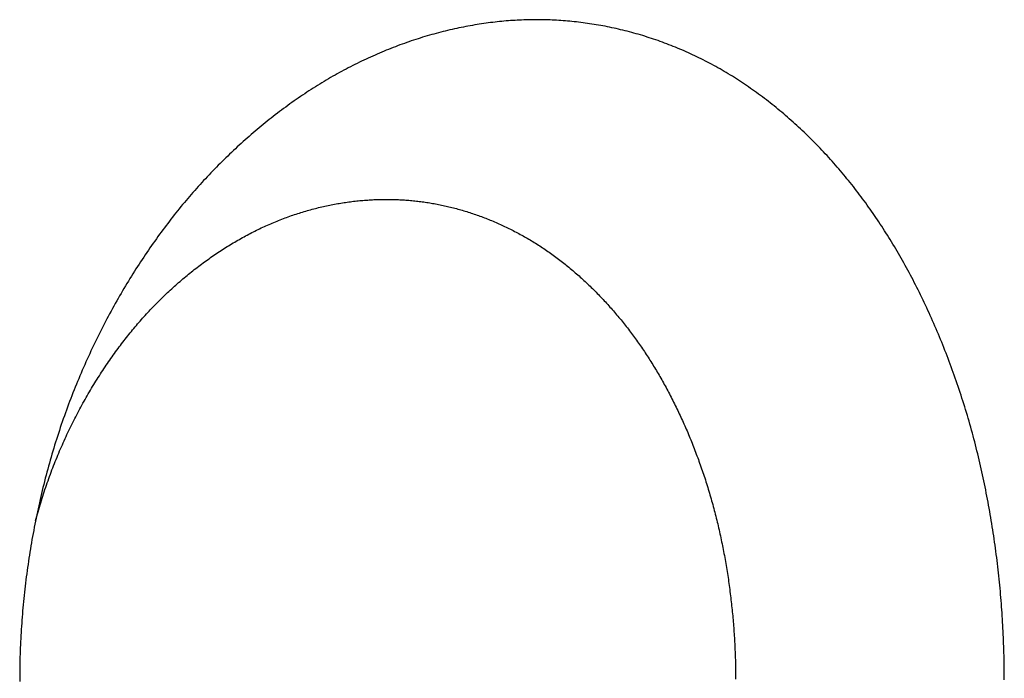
# Model space of a CAD drawing. Extents: x 987 to 2641, y 1244 to 2490.
# Tile 20 of 138: x 1140.51 to 1148.73, y 2069.46 to 2074.96. Entities that reach past the tile are written whole.
import ezdxf

# ---------------------------------------------------------------- set-up
doc = ezdxf.new("R2010")
doc.units = 0
doc.layers.add('KF_GRAVIS_8_RIGHT', color=7, linetype='CONTINUOUS')

# ---------------------------------------------------------------- blocks, each defined once
blk = doc.blocks.new('KF_GRAVIS_8_RIGHT')
at = {"layer": 'KF_GRAVIS_8_RIGHT'}
for points in [[(37.9064, -76.4544, 0), (37.9065, -76.4797, 0)], [(46.1258, -76.4669, 0), (46.1258, -76.4418, 0), (46.1257, -76.4167, 0), (46.1255, -76.3916, 0), (46.1253, -76.3664, 0), (46.125, -76.3412, 0), (46.1246, -76.316, 0), (46.1241, -76.2907, 0), (46.1235, -76.2654, 0), (46.1229, -76.2401, 0), (46.1221, -76.2147, 0), (46.1213, -76.1893, 0), (46.1204, -76.1639, 0), (46.1194, -76.1384, 0), (46.1184, -76.113, 0), (46.1172, -76.0875, 0), (46.116, -76.0619, 0), (46.1147, -76.0364, 0), (46.1133, -76.0108, 0), (46.1119, -75.9852, 0), (46.1103, -75.9596, 0), (46.1087, -75.934, 0), (46.107, -75.9084, 0), (46.1052, -75.8827, 0), (46.1033, -75.857, 0), (46.1013, -75.8314, 0), (46.0993, -75.8057, 0), (46.0972, -75.78, 0), (46.095, -75.7542, 0), (46.0927, -75.7285, 0), (46.0903, -75.7028, 0), (46.0879, -75.677, 0), (46.0853, -75.6513, 0), (46.0827, -75.6255, 0), (46.08, -75.5998, 0), (46.0772, -75.574, 0), (46.0743, -75.5483, 0), (46.0714, -75.5225, 0), (46.0684, -75.4967, 0), (46.0652, -75.471, 0), (46.062, -75.4452, 0), (46.0588, -75.4195, 0), (46.0554, -75.3937, 0), (46.052, -75.368, 0), (46.0484, -75.3423, 0), (46.0448, -75.3166, 0), (46.0411, -75.2908, 0), (46.0373, -75.2651, 0), (46.0335, -75.2395, 0), (46.0295, -75.2138, 0), (46.0255, -75.1881, 0), (46.0214, -75.1625, 0), (46.0172, -75.1369, 0), (46.0129, -75.1112, 0), (46.0085, -75.0857, 0), (46.0041, -75.0601, 0), (45.9995, -75.0345, 0), (45.9949, -75.009, 0), (45.9902, -74.9835, 0), (45.9854, -74.958, 0), (45.9806, -74.9326, 0), (45.9756, -74.9071, 0), (45.9706, -74.8817, 0), (45.9655, -74.8564, 0), (45.9603, -74.831, 0), (45.955, -74.8057, 0), (45.9496, -74.7804, 0), (45.9441, -74.7552, 0), (45.9386, -74.73, 0), (45.933, -74.7048, 0), (45.9273, -74.6797, 0), (45.9215, -74.6546, 0), (45.9156, -74.6295, 0), (45.9096, -74.6045, 0), (45.9036, -74.5795, 0), (45.8974, -74.5546, 0), (45.8912, -74.5297, 0), (45.8849, -74.5048, 0), (45.8785, -74.48, 0), (45.8721, -74.4553, 0), (45.8655, -74.4306, 0), (45.8589, -74.4059, 0), (45.8521, -74.3813, 0), (45.8453, -74.3567, 0), (45.8384, -74.3322, 0), (45.8314, -74.3078, 0), (45.8244, -74.2834, 0), (45.8172, -74.259, 0), (45.81, -74.2347, 0), (45.8027, -74.2105, 0), (45.7953, -74.1863, 0), (45.7878, -74.1622, 0), (45.7802, -74.1381, 0), (45.7726, -74.1141, 0), (45.7648, -74.0902, 0), (45.757, -74.0663, 0), (45.7491, -74.0425, 0), (45.7412, -74.0187, 0), (45.7331, -73.995, 0), (45.725, -73.9714, 0), (45.7168, -73.9478, 0), (45.7085, -73.9243, 0), (45.7002, -73.9009, 0), (45.6917, -73.8775, 0), (45.6832, -73.8542, 0), (45.6746, -73.831, 0), (45.666, -73.8078, 0), (45.6573, -73.7847, 0), (45.6485, -73.7617, 0), (45.6396, -73.7388, 0), (45.6306, -73.7159, 0), (45.6216, -73.6931, 0), (45.6125, -73.6703, 0), (45.6034, -73.6477, 0), (45.5941, -73.6251, 0), (45.5848, -73.6026, 0), (45.5754, -73.5801, 0), (45.566, -73.5578, 0), (45.5565, -73.5355, 0), (45.5469, -73.5133, 0), (45.5373, -73.4912, 0), (45.5276, -73.4691, 0), (45.5178, -73.4472, 0), (45.508, -73.4253, 0), (45.498, -73.4035, 0), (45.4881, -73.3818, 0), (45.478, -73.3602, 0), (45.4679, -73.3386, 0), (45.4578, -73.3171, 0), (45.4476, -73.2958, 0), (45.4373, -73.2745, 0), (45.4269, -73.2533, 0), (45.4165, -73.2322, 0), (45.4061, -73.2111, 0), (45.3955, -73.1902, 0), (45.3849, -73.1694, 0), (45.3743, -73.1486, 0), (45.3636, -73.1279, 0), (45.3528, -73.1074, 0), (45.342, -73.0869, 0), (45.3311, -73.0665, 0), (45.3202, -73.0462, 0), (45.3092, -73.026, 0), (45.2982, -73.0059, 0), (45.2871, -72.9859, 0), (45.2759, -72.966, 0), (45.2647, -72.9462, 0), (45.2535, -72.9265, 0), (45.2422, -72.9069, 0), (45.2308, -72.8874, 0), (45.2194, -72.868, 0), (45.2079, -72.8487, 0), (45.1964, -72.8295, 0), (45.1849, -72.8104, 0), (45.1733, -72.7914, 0), (45.1616, -72.7726, 0), (45.1499, -72.7538, 0), (45.1381, -72.7351, 0), (45.1263, -72.7165, 0), (45.1145, -72.6981, 0), (45.1026, -72.6797, 0), (45.0906, -72.6615, 0), (45.0787, -72.6434, 0), (45.0666, -72.6254, 0), (45.0545, -72.6075, 0), (45.0424, -72.5897, 0), (45.0303, -72.572, 0), (45.0181, -72.5544, 0), (45.0058, -72.5369, 0), (44.9934, -72.5195, 0), (44.981, -72.5021, 0), (44.9685, -72.4848, 0), (44.9559, -72.4676, 0), (44.9432, -72.4504, 0), (44.9305, -72.4333, 0), (44.9177, -72.4162, 0), (44.9048, -72.3992, 0), (44.8918, -72.3823, 0), (44.8787, -72.3655, 0), (44.8656, -72.3487, 0), (44.8524, -72.332, 0), (44.8391, -72.3153, 0), (44.8258, -72.2987, 0), (44.8124, -72.2822, 0), (44.7989, -72.2658, 0), (44.7853, -72.2494, 0), (44.7716, -72.2331, 0), (44.7579, -72.2169, 0), (44.7442, -72.2007, 0), (44.7303, -72.1847, 0), (44.7164, -72.1687, 0), (44.7024, -72.1527, 0), (44.6883, -72.1369, 0), (44.6742, -72.1211, 0), (44.66, -72.1055, 0), (44.6457, -72.0898, 0), (44.6314, -72.0743, 0), (44.617, -72.0589, 0), (44.6025, -72.0435, 0), (44.588, -72.0282, 0), (44.5734, -72.013, 0), (44.5587, -71.9979, 0), (44.544, -71.9829, 0), (44.5292, -71.9679, 0), (44.5143, -71.9531, 0), (44.4994, -71.9383, 0), (44.4844, -71.9236, 0), (44.4693, -71.909, 0), (44.4542, -71.8945, 0), (44.4391, -71.8801, 0), (44.4238, -71.8658, 0), (44.4085, -71.8516, 0), (44.3932, -71.8374, 0), (44.3778, -71.8234, 0), (44.3623, -71.8094, 0), (44.3468, -71.7956, 0), (44.3312, -71.7818, 0), (44.3155, -71.7681, 0), (44.2998, -71.7546, 0), (44.2841, -71.7411, 0), (44.2682, -71.7277, 0), (44.2524, -71.7144, 0), (44.2364, -71.7012, 0), (44.2205, -71.6882, 0), (44.2044, -71.6752, 0), (44.1883, -71.6623, 0), (44.1722, -71.6495, 0), (44.156, -71.6369, 0), (44.1397, -71.6243, 0), (44.1234, -71.6119, 0), (44.1071, -71.5995, 0), (44.0907, -71.5873, 0), (44.0742, -71.5751, 0), (44.0577, -71.5631, 0), (44.0412, -71.5512, 0), (44.0246, -71.5394, 0), (44.0079, -71.5277, 0), (43.9912, -71.5161, 0), (43.9745, -71.5046, 0), (43.9577, -71.4932, 0), (43.9408, -71.482, 0), (43.9239, -71.4708, 0), (43.907, -71.4598, 0), (43.89, -71.4489, 0), (43.873, -71.4381, 0), (43.8559, -71.4274, 0), (43.8388, -71.4169, 0), (43.8216, -71.4064, 0), (43.8044, -71.3961, 0), (43.7872, -71.3859, 0), (43.7699, -71.3758, 0), (43.7526, -71.3658, 0), (43.7352, -71.356, 0), (43.7178, -71.3463, 0), (43.7003, -71.3367, 0), (43.6828, -71.3272, 0), (43.6653, -71.3179, 0), (43.6478, -71.3086, 0), (43.6301, -71.2995, 0), (43.6125, -71.2905, 0), (43.5948, -71.2817, 0), (43.5771, -71.2729, 0), (43.5594, -71.2643, 0), (43.5416, -71.2558, 0), (43.5238, -71.2474, 0), (43.5059, -71.2392, 0), (43.4881, -71.231, 0), (43.4702, -71.223, 0), (43.4522, -71.2151, 0), (43.4343, -71.2073, 0), (43.4163, -71.1996, 0), (43.3983, -71.1921, 0), (43.3802, -71.1847, 0), (43.3622, -71.1774, 0), (43.3441, -71.1702, 0), (43.326, -71.1631, 0), (43.3078, -71.1562, 0), (43.2897, -71.1494, 0), (43.2715, -71.1427, 0), (43.2533, -71.1361, 0), (43.2351, -71.1296, 0), (43.2168, -71.1233, 0), (43.1986, -71.117, 0), (43.1803, -71.1109, 0), (43.162, -71.1049, 0), (43.1437, -71.0991, 0), (43.1253, -71.0933, 0), (43.107, -71.0877, 0), (43.0886, -71.0821, 0), (43.0703, -71.0767, 0), (43.0519, -71.0715, 0), (43.0335, -71.0663, 0), (43.0151, -71.0613, 0), (42.9967, -71.0563, 0), (42.9782, -71.0515, 0), (42.9598, -71.0468, 0), (42.9414, -71.0423, 0), (42.9229, -71.0378, 0), (42.9045, -71.0335, 0), (42.886, -71.0292, 0), (42.8676, -71.0251, 0), (42.8491, -71.0211, 0), (42.8306, -71.0173, 0), (42.8121, -71.0135, 0), (42.7937, -71.0099, 0), (42.7752, -71.0063, 0), (42.7567, -71.0029, 0), (42.7382, -70.9996, 0), (42.7198, -70.9965, 0), (42.7013, -70.9934, 0), (42.6828, -70.9905, 0), (42.6644, -70.9877, 0), (42.6459, -70.9849, 0), (42.6274, -70.9824, 0), (42.609, -70.9799, 0), (42.5905, -70.9775, 0), (42.5721, -70.9753, 0), (42.5537, -70.9731, 0), (42.5353, -70.9711, 0), (42.5168, -70.9692, 0), (42.4984, -70.9674, 0), (42.4801, -70.9658, 0), (42.4617, -70.9642, 0), (42.4433, -70.9628, 0), (42.425, -70.9614, 0), (42.4066, -70.9602, 0), (42.3883, -70.9591, 0), (42.37, -70.9582, 0), (42.3517, -70.9573, 0), (42.3335, -70.9565, 0), (42.3152, -70.9559, 0), (42.297, -70.9554, 0), (42.2788, -70.955, 0), (42.2606, -70.9547, 0), (42.2424, -70.9545, 0), (42.2243, -70.9544, 0), (42.2061, -70.9544, 0), (42.1879, -70.9546, 0), (42.1697, -70.9549, 0), (42.1515, -70.9553, 0), (42.1332, -70.9557, 0), (42.1149, -70.9564, 0), (42.0965, -70.9571, 0), (42.0781, -70.9579, 0), (42.0597, -70.9589, 0), (42.0413, -70.9599, 0), (42.0228, -70.9611, 0), (42.0043, -70.9624, 0), (41.9858, -70.9638, 0), (41.9673, -70.9653, 0), (41.9487, -70.9669, 0), (41.9301, -70.9687, 0), (41.9115, -70.9706, 0), (41.8929, -70.9725, 0), (41.8742, -70.9746, 0), (41.8555, -70.9768, 0), (41.8368, -70.9791, 0), (41.8181, -70.9816, 0), (41.7993, -70.9841, 0), (41.7806, -70.9868, 0), (41.7618, -70.9895, 0), (41.743, -70.9924, 0), (41.7242, -70.9954, 0), (41.7053, -70.9985, 0), (41.6865, -71.0018, 0), (41.6676, -71.0051, 0), (41.6487, -71.0086, 0), (41.6299, -71.0121, 0), (41.611, -71.0158, 0), (41.5921, -71.0196, 0), (41.5731, -71.0235, 0), (41.5542, -71.0276, 0), (41.5353, -71.0317, 0), (41.5163, -71.036, 0), (41.4974, -71.0404, 0), (41.4784, -71.0448, 0), (41.4594, -71.0495, 0), (41.4405, -71.0542, 0), (41.4215, -71.059, 0), (41.4025, -71.064, 0), (41.3835, -71.069, 0), (41.3646, -71.0742, 0), (41.3456, -71.0795, 0), (41.3266, -71.0849, 0), (41.3076, -71.0904, 0), (41.2886, -71.0961, 0), (41.2696, -71.1018, 0), (41.2507, -71.1077, 0), (41.2317, -71.1137, 0), (41.2127, -71.1198, 0), (41.1937, -71.126, 0), (41.1748, -71.1324, 0), (41.1558, -71.1388, 0), (41.1369, -71.1454, 0), (41.1179, -71.1521, 0), (41.099, -71.1589, 0), (41.0801, -71.1658, 0), (41.0612, -71.1728, 0), (41.0423, -71.18, 0), (41.0234, -71.1872, 0), (41.0045, -71.1946, 0), (40.9856, -71.2021, 0), (40.9668, -71.2097, 0), (40.9479, -71.2175, 0), (40.9291, -71.2253, 0), (40.9103, -71.2333, 0), (40.8915, -71.2413, 0), (40.8728, -71.2495, 0), (40.854, -71.2578, 0), (40.8353, -71.2663, 0), (40.8166, -71.2748, 0), (40.7979, -71.2835, 0), (40.7792, -71.2922, 0), (40.7605, -71.3011, 0), (40.7419, -71.3102, 0), (40.7233, -71.3193, 0), (40.7047, -71.3285, 0), (40.6862, -71.3379, 0), (40.6677, -71.3474, 0), (40.6491, -71.357, 0), (40.6307, -71.3667, 0), (40.6122, -71.3765, 0), (40.5938, -71.3864, 0), (40.5754, -71.3965, 0), (40.5571, -71.4067, 0), (40.5387, -71.417, 0), (40.5204, -71.4274, 0), (40.5022, -71.4379, 0), (40.4839, -71.4485, 0), (40.4657, -71.4593, 0), (40.4476, -71.4701, 0), (40.4294, -71.4811, 0), (40.4114, -71.4922, 0), (40.3933, -71.5033, 0), (40.3753, -71.5146, 0), (40.3573, -71.526, 0), (40.3393, -71.5375, 0), (40.3214, -71.5492, 0), (40.3035, -71.5609, 0), (40.2857, -71.5727, 0), (40.2679, -71.5846, 0), (40.2501, -71.5966, 0), (40.2324, -71.6088, 0), (40.2147, -71.621, 0), (40.1971, -71.6334, 0), (40.1795, -71.6458, 0), (40.162, -71.6583, 0), (40.1445, -71.671, 0), (40.127, -71.6837, 0), (40.1096, -71.6965, 0), (40.0922, -71.7095, 0), (40.0749, -71.7225, 0), (40.0576, -71.7356, 0), (40.0404, -71.7488, 0), (40.0232, -71.7621, 0), (40.0061, -71.7755, 0), (39.989, -71.789, 0), (39.972, -71.8026, 0), (39.955, -71.8163, 0), (39.9381, -71.8301, 0), (39.9212, -71.8439, 0), (39.9043, -71.8579, 0), (39.8876, -71.8719, 0), (39.8708, -71.8861, 0), (39.8542, -71.9003, 0), (39.8376, -71.9146, 0), (39.821, -71.929, 0), (39.8045, -71.9435, 0), (39.7881, -71.958, 0), (39.7717, -71.9727, 0), (39.7553, -71.9874, 0), (39.7391, -72.0022, 0), (39.7228, -72.0171, 0), (39.7067, -72.0321, 0), (39.6906, -72.0471, 0), (39.6746, -72.0623, 0), (39.6586, -72.0775, 0), (39.6427, -72.0928, 0), (39.6268, -72.1082, 0), (39.611, -72.1236, 0), (39.5953, -72.1391, 0), (39.5797, -72.1547, 0), (39.5641, -72.1704, 0), (39.5485, -72.1862, 0), (39.5331, -72.202, 0), (39.5177, -72.2179, 0), (39.5023, -72.2338, 0), (39.4871, -72.2499, 0), (39.4719, -72.266, 0), (39.4568, -72.2822, 0), (39.4417, -72.2984, 0), (39.4267, -72.3148, 0), (39.4118, -72.3311, 0), (39.397, -72.3476, 0), (39.3822, -72.3641, 0), (39.3675, -72.3807, 0), (39.3529, -72.3974, 0), (39.3383, -72.4141, 0), (39.3239, -72.4309, 0), (39.3095, -72.4477, 0), (39.2951, -72.4646, 0), (39.2809, -72.4816, 0), (39.2667, -72.4986, 0), (39.2526, -72.5157, 0), (39.2386, -72.5329, 0), (39.2247, -72.5501, 0), (39.2108, -72.5674, 0), (39.1969, -72.5848, 0), (39.1831, -72.6024, 0), (39.1693, -72.62, 0), (39.1556, -72.6378, 0), (39.1419, -72.6557, 0), (39.1282, -72.6736, 0), (39.1146, -72.6917, 0), (39.101, -72.7099, 0), (39.0875, -72.7282, 0), (39.074, -72.7467, 0), (39.0605, -72.7652, 0), (39.0471, -72.7838, 0), (39.0337, -72.8026, 0), (39.0204, -72.8214, 0), (39.0071, -72.8403, 0), (38.9939, -72.8594, 0), (38.9807, -72.8785, 0), (38.9676, -72.8978, 0), (38.9545, -72.9171, 0), (38.9415, -72.9366, 0), (38.9285, -72.9562, 0), (38.9156, -72.9758, 0), (38.9027, -72.9956, 0), (38.8899, -73.0154, 0), (38.8771, -73.0354, 0), (38.8644, -73.0554, 0), (38.8517, -73.0756, 0), (38.8391, -73.0958, 0), (38.8265, -73.1161, 0), (38.8141, -73.1366, 0), (38.8016, -73.1571, 0), (38.7892, -73.1777, 0), (38.7769, -73.1984, 0), (38.7647, -73.2192, 0), (38.7525, -73.2401, 0), (38.7403, -73.2611, 0), (38.7283, -73.2821, 0), (38.7163, -73.3033, 0), (38.7043, -73.3245, 0), (38.6924, -73.3459, 0), (38.6806, -73.3673, 0), (38.6689, -73.3888, 0), (38.6572, -73.4104, 0), (38.6456, -73.432, 0), (38.6341, -73.4538, 0), (38.6226, -73.4756, 0), (38.6112, -73.4975, 0), (38.5999, -73.5195, 0), (38.5886, -73.5416, 0), (38.5774, -73.5638, 0), (38.5663, -73.586, 0), (38.5553, -73.6084, 0), (38.5443, -73.6308, 0), (38.5334, -73.6532, 0), (38.5226, -73.6758, 0), (38.5119, -73.6984, 0), (38.5012, -73.7211, 0), (38.4906, -73.7439, 0), (38.4801, -73.7668, 0), (38.4697, -73.7897, 0), (38.4594, -73.8127, 0), (38.4491, -73.8358, 0), (38.4389, -73.8589, 0), (38.4288, -73.8822, 0), (38.4188, -73.9055, 0), (38.4089, -73.9288, 0), (38.3991, -73.9522, 0), (38.3893, -73.9757, 0), (38.3796, -73.9993, 0), (38.3701, -74.0229, 0), (38.3606, -74.0466, 0), (38.3512, -74.0704, 0), (38.3418, -74.0942, 0), (38.3326, -74.1181, 0), (38.3235, -74.1421, 0), (38.3144, -74.1661, 0), (38.3055, -74.1902, 0), (38.2966, -74.2143, 0), (38.2879, -74.2385, 0), (38.2792, -74.2628, 0), (38.2706, -74.2871, 0), (38.2622, -74.3115, 0), (38.2538, -74.3359, 0), (38.2455, -74.3604, 0), (38.2373, -74.3849, 0), (38.2293, -74.4095, 0), (38.2213, -74.4342, 0), (38.2134, -74.4589, 0), (38.2056, -74.4837, 0), (38.1979, -74.5085, 0), (38.1904, -74.5333, 0), (38.1829, -74.5583, 0), (38.1755, -74.5832, 0), (38.1682, -74.6082, 0), (38.161, -74.6333, 0), (38.1539, -74.6584, 0), (38.1469, -74.6835, 0), (38.14, -74.7087, 0), (38.1332, -74.7339, 0), (38.1265, -74.7591, 0), (38.12, -74.7844, 0), (38.1135, -74.8097, 0), (38.1071, -74.8351, 0), (38.1008, -74.8605, 0), (38.0946, -74.8859, 0), (38.0885, -74.9114, 0), (38.0825, -74.9369, 0), (38.0766, -74.9624, 0), (38.0708, -74.988, 0), (38.0651, -75.0135, 0), (38.0595, -75.0391, 0), (38.054, -75.0648, 0), (38.0486, -75.0904, 0), (38.0433, -75.1161, 0), (38.0381, -75.1418, 0), (38.033, -75.1675, 0), (38.028, -75.1932, 0), (38.0231, -75.219, 0), (38.0183, -75.2448, 0), (38.0136, -75.2706, 0), (38.009, -75.2964, 0), (38.0045, -75.3222, 0), (38.0001, -75.348, 0), (37.9958, -75.3739, 0), (37.9916, -75.3997, 0), (37.9875, -75.4256, 0), (37.9835, -75.4514, 0), (37.9796, -75.4773, 0), (37.9758, -75.5032, 0), (37.9722, -75.5291, 0), (37.9686, -75.555, 0), (37.9651, -75.5809, 0), (37.9617, -75.6068, 0), (37.9584, -75.6327, 0), (37.9552, -75.6585, 0), (37.9521, -75.6844, 0), (37.9491, -75.7103, 0), (37.9462, -75.7362, 0), (37.9434, -75.7621, 0), (37.9407, -75.788, 0), (37.9382, -75.8138, 0), (37.9357, -75.8397, 0), (37.9333, -75.8655, 0), (37.931, -75.8913, 0), (37.9288, -75.9172, 0), (37.9267, -75.943, 0), (37.9248, -75.9687, 0), (37.9229, -75.9945, 0), (37.9211, -76.0203, 0), (37.9194, -76.046, 0), (37.9179, -76.0717, 0), (37.9164, -76.0974, 0), (37.915, -76.1231, 0), (37.9137, -76.1488, 0), (37.9126, -76.1744, 0), (37.9115, -76.2, 0), (37.9105, -76.2256, 0), (37.9097, -76.2511, 0), (37.9089, -76.2766, 0), (37.9082, -76.3021, 0), (37.9077, -76.3276, 0), (37.9072, -76.353, 0), (37.9069, -76.3784, 0), (37.9066, -76.4038, 0), (37.9065, -76.4291, 0), (37.9064, -76.4544, 0)], [(38.0382, -75.1382, 0), (38.0434, -75.1194, 0), (38.0486, -75.1005, 0), (38.0539, -75.0817, 0), (38.0593, -75.063, 0), (38.0648, -75.0442, 0), (38.0704, -75.0255, 0), (38.076, -75.0069, 0), (38.0817, -74.9883, 0), (38.0875, -74.9697, 0), (38.0933, -74.9512, 0), (38.0992, -74.9327, 0), (38.1052, -74.9143, 0), (38.1113, -74.8959, 0), (38.1174, -74.8775, 0), (38.1236, -74.8592, 0), (38.1299, -74.841, 0), (38.1362, -74.8228, 0), (38.1427, -74.8046, 0), (38.1492, -74.7865, 0), (38.1557, -74.7684, 0), (38.1624, -74.7504, 0), (38.1691, -74.7325, 0), (38.1759, -74.7146, 0), (38.1827, -74.6968, 0), (38.1896, -74.679, 0), (38.1966, -74.6613, 0), (38.2037, -74.6436, 0), (38.2108, -74.626, 0), (38.218, -74.6084, 0), (38.2252, -74.5909, 0), (38.2325, -74.5735, 0), (38.2399, -74.5561, 0), (38.2473, -74.5387, 0), (38.2548, -74.5215, 0), (38.2624, -74.5043, 0), (38.27, -74.4871, 0), (38.2777, -74.47, 0), (38.2855, -74.453, 0), (38.2933, -74.436, 0), (38.3011, -74.4191, 0), (38.3091, -74.4022, 0), (38.317, -74.3855, 0), (38.3251, -74.3687, 0), (38.3332, -74.3521, 0), (38.3413, -74.3355, 0), (38.3495, -74.3189, 0), (38.3578, -74.3025, 0), (38.3661, -74.286, 0), (38.3745, -74.2697, 0), (38.3829, -74.2534, 0), (38.3914, -74.2372, 0), (38.4, -74.2211, 0), (38.4085, -74.205, 0), (38.4172, -74.189, 0), (38.4259, -74.173, 0), (38.4346, -74.1572, 0), (38.4434, -74.1413, 0), (38.4522, -74.1256, 0), (38.4611, -74.1099, 0), (38.47, -74.0943, 0), (38.479, -74.0788, 0), (38.488, -74.0633, 0), (38.4971, -74.0479, 0), (38.5062, -74.0326, 0), (38.5154, -74.0174, 0), (38.5246, -74.0022, 0), (38.5338, -73.9871, 0), (38.5431, -73.9721, 0), (38.5525, -73.9571, 0), (38.5618, -73.9422, 0), (38.5713, -73.9274, 0), (38.5807, -73.9127, 0), (38.5902, -73.898, 0), (38.5998, -73.8834, 0), (38.6093, -73.8689, 0), (38.6189, -73.8545, 0), (38.6286, -73.8401, 0), (38.6383, -73.8259, 0), (38.648, -73.8117, 0), (38.6578, -73.7975, 0), (38.6676, -73.7835, 0), (38.6774, -73.7695, 0), (38.6873, -73.7557, 0), (38.6972, -73.7418, 0), (38.7071, -73.7281, 0), (38.7171, -73.7145, 0), (38.7271, -73.7009, 0), (38.7371, -73.6874, 0), (38.7472, -73.674, 0), (38.7572, -73.6607, 0), (38.7674, -73.6475, 0), (38.7775, -73.6343, 0), (38.7877, -73.6212, 0), (38.7979, -73.6082, 0), (38.8081, -73.5953, 0), (38.8184, -73.5825, 0), (38.8287, -73.5698, 0), (38.839, -73.5571, 0), (38.8493, -73.5446, 0), (38.8597, -73.5321, 0), (38.87, -73.5197, 0), (38.8805, -73.5074, 0), (38.8909, -73.4952, 0), (38.9013, -73.4831, 0), (38.9118, -73.471, 0), (38.9223, -73.4591, 0), (38.9328, -73.4472, 0), (38.9433, -73.4355, 0), (38.9539, -73.4238, 0), (38.9645, -73.4121, 0), (38.9752, -73.4005, 0), (38.9859, -73.389, 0), (38.9966, -73.3775, 0), (39.0074, -73.3661, 0), (39.0183, -73.3548, 0), (39.0292, -73.3435, 0), (39.0402, -73.3322, 0), (39.0512, -73.321, 0), (39.0622, -73.3099, 0), (39.0733, -73.2988, 0), (39.0844, -73.2878, 0), (39.0956, -73.2768, 0), (39.1068, -73.2659, 0), (39.1181, -73.2551, 0), (39.1294, -73.2443, 0), (39.1408, -73.2336, 0), (39.1522, -73.2229, 0), (39.1636, -73.2123, 0), (39.1751, -73.2018, 0), (39.1866, -73.1913, 0), (39.1982, -73.1809, 0), (39.2098, -73.1705, 0), (39.2214, -73.1602, 0), (39.2331, -73.15, 0), (39.2448, -73.1398, 0), (39.2566, -73.1297, 0), (39.2684, -73.1197, 0), (39.2802, -73.1097, 0), (39.2921, -73.0998, 0), (39.304, -73.0899, 0), (39.3159, -73.0802, 0), (39.3279, -73.0704, 0), (39.3399, -73.0608, 0), (39.3519, -73.0512, 0), (39.364, -73.0417, 0), (39.3761, -73.0322, 0), (39.3883, -73.0228, 0), (39.4005, -73.0135, 0), (39.4127, -73.0043, 0), (39.4249, -72.9951, 0), (39.4372, -72.986, 0), (39.4495, -72.9769, 0), (39.4619, -72.9679, 0), (39.4743, -72.959, 0), (39.4867, -72.9502, 0), (39.4991, -72.9414, 0), (39.5115, -72.9327, 0), (39.524, -72.9241, 0), (39.5365, -72.9156, 0), (39.5491, -72.9071, 0), (39.5617, -72.8987, 0), (39.5743, -72.8903, 0), (39.5869, -72.8821, 0), (39.5995, -72.8739, 0), (39.6122, -72.8658, 0), (39.6249, -72.8577, 0), (39.6376, -72.8497, 0), (39.6504, -72.8418, 0), (39.6631, -72.834, 0), (39.6759, -72.8263, 0), (39.6887, -72.8186, 0), (39.7016, -72.811, 0), (39.7144, -72.8035, 0), (39.7273, -72.796, 0), (39.7402, -72.7887, 0), (39.7531, -72.7814, 0), (39.7661, -72.7742, 0), (39.779, -72.7671, 0), (39.792, -72.76, 0), (39.805, -72.753, 0), (39.818, -72.7461, 0), (39.831, -72.7393, 0), (39.8441, -72.7326, 0), (39.8571, -72.7259, 0), (39.8702, -72.7193, 0), (39.8833, -72.7128, 0), (39.8964, -72.7064, 0), (39.9096, -72.7001, 0), (39.9227, -72.6938, 0), (39.9359, -72.6877, 0), (39.949, -72.6816, 0), (39.9622, -72.6756, 0), (39.9754, -72.6697, 0), (39.9886, -72.6638, 0), (40.0018, -72.6581, 0), (40.015, -72.6524, 0), (40.0283, -72.6468, 0), (40.0415, -72.6413, 0), (40.0548, -72.6359, 0), (40.068, -72.6306, 0), (40.0813, -72.6253, 0), (40.0946, -72.6202, 0), (40.1079, -72.6151, 0), (40.1212, -72.6101, 0), (40.1345, -72.6052, 0), (40.1478, -72.6003, 0), (40.1611, -72.5956, 0), (40.1744, -72.5909, 0), (40.1877, -72.5863, 0), (40.2011, -72.5818, 0), (40.2144, -72.5774, 0), (40.2277, -72.5731, 0), (40.2411, -72.5688, 0), (40.2544, -72.5646, 0), (40.2678, -72.5605, 0), (40.2811, -72.5565, 0), (40.2945, -72.5526, 0), (40.3078, -72.5487, 0), (40.3212, -72.5449, 0), (40.3345, -72.5413, 0), (40.3479, -72.5376, 0), (40.3612, -72.5341, 0), (40.3746, -72.5307, 0), (40.3879, -72.5273, 0), (40.4012, -72.524, 0), (40.4146, -72.5208, 0), (40.4279, -72.5176, 0), (40.4413, -72.5146, 0), (40.4546, -72.5116, 0), (40.4679, -72.5087, 0), (40.4812, -72.5059, 0), (40.4945, -72.5031, 0), (40.5078, -72.5004, 0), (40.5212, -72.4979, 0), (40.5344, -72.4953, 0), (40.5477, -72.4929, 0), (40.561, -72.4905, 0), (40.5743, -72.4883, 0), (40.5876, -72.4861, 0), (40.6008, -72.4839, 0), (40.6141, -72.4819, 0), (40.6273, -72.4799, 0), (40.6405, -72.478, 0), (40.6537, -72.4762, 0), (40.6669, -72.4744, 0), (40.6801, -72.4728, 0), (40.6933, -72.4712, 0), (40.7065, -72.4697, 0), (40.7196, -72.4682, 0), (40.7328, -72.4668, 0), (40.7459, -72.4655, 0), (40.759, -72.4643, 0), (40.7721, -72.4632, 0), (40.7852, -72.4621, 0), (40.7983, -72.4611, 0), (40.8113, -72.4602, 0), (40.8244, -72.4593, 0), (40.8374, -72.4586, 0), (40.8504, -72.4579, 0), (40.8634, -72.4572, 0), (40.8763, -72.4567, 0), (40.8893, -72.4562, 0), (40.9022, -72.4558, 0), (40.9151, -72.4554, 0), (40.928, -72.4552, 0), (40.9409, -72.455, 0), (40.9537, -72.4549, 0), (40.9665, -72.4548, 0), (40.9793, -72.4548, 0), (40.9921, -72.4549, 0), (41.0049, -72.4551, 0), (41.0176, -72.4553, 0), (41.0303, -72.4556, 0), (41.043, -72.456, 0), (41.0556, -72.4564, 0), (41.0683, -72.457, 0), (41.0809, -72.4575, 0), (41.0935, -72.4582, 0), (41.106, -72.4589, 0), (41.1186, -72.4597, 0), (41.1311, -72.4606, 0), (41.1435, -72.4615, 0), (41.156, -72.4625, 0), (41.1684, -72.4636, 0), (41.1808, -72.4648, 0), (41.1932, -72.466, 0), (41.2055, -72.4672, 0), (41.2178, -72.4686, 0), (41.2301, -72.47, 0), (41.2425, -72.4715, 0), (41.2548, -72.4731, 0), (41.2672, -72.4747, 0), (41.2795, -72.4764, 0), (41.2919, -72.4782, 0), (41.3042, -72.4801, 0), (41.3166, -72.482, 0), (41.329, -72.484, 0), (41.3413, -72.4861, 0), (41.3537, -72.4882, 0), (41.3661, -72.4904, 0), (41.3785, -72.4927, 0), (41.3909, -72.4951, 0), (41.4032, -72.4975, 0), (41.4156, -72.5, 0), (41.428, -72.5026, 0), (41.4404, -72.5053, 0), (41.4528, -72.508, 0), (41.4652, -72.5108, 0), (41.4775, -72.5136, 0), (41.4899, -72.5166, 0), (41.5023, -72.5196, 0), (41.5147, -72.5227, 0), (41.527, -72.5258, 0), (41.5394, -72.529, 0), (41.5518, -72.5323, 0), (41.5641, -72.5357, 0), (41.5765, -72.5391, 0), (41.5888, -72.5426, 0), (41.6012, -72.5462, 0), (41.6135, -72.5498, 0), (41.6258, -72.5536, 0), (41.6382, -72.5574, 0), (41.6505, -72.5612, 0), (41.6628, -72.5651, 0), (41.6751, -72.5691, 0), (41.6874, -72.5732, 0), (41.6997, -72.5774, 0), (41.7119, -72.5816, 0), (41.7242, -72.5859, 0), (41.7365, -72.5902, 0), (41.7487, -72.5946, 0), (41.7609, -72.5991, 0), (41.7732, -72.6037, 0), (41.7854, -72.6084, 0), (41.7976, -72.6131, 0), (41.8097, -72.6178, 0), (41.8219, -72.6227, 0), (41.8341, -72.6276, 0), (41.8462, -72.6326, 0), (41.8583, -72.6377, 0), (41.8705, -72.6428, 0), (41.8826, -72.648, 0), (41.8946, -72.6533, 0), (41.9067, -72.6586, 0), (41.9187, -72.664, 0), (41.9308, -72.6695, 0), (41.9428, -72.675, 0), (41.9548, -72.6807, 0), (41.9668, -72.6863, 0), (41.9787, -72.6921, 0), (41.9907, -72.6979, 0), (42.0026, -72.7038, 0), (42.0145, -72.7098, 0), (42.0264, -72.7158, 0), (42.0382, -72.7219, 0), (42.0501, -72.7281, 0), (42.0619, -72.7344, 0), (42.0737, -72.7407, 0), (42.0854, -72.7471, 0), (42.0972, -72.7535, 0), (42.1089, -72.76, 0), (42.1206, -72.7666, 0), (42.1323, -72.7733, 0), (42.1439, -72.78, 0), (42.1556, -72.7868, 0), (42.1672, -72.7937, 0), (42.1787, -72.8006, 0), (42.1903, -72.8076, 0), (42.2018, -72.8147, 0), (42.2133, -72.8219, 0), (42.2248, -72.8291, 0), (42.2362, -72.8364, 0), (42.2476, -72.8437, 0), (42.259, -72.8511, 0), (42.2703, -72.8586, 0), (42.2817, -72.8662, 0), (42.293, -72.8738, 0), (42.3042, -72.8815, 0), (42.3154, -72.8893, 0), (42.3266, -72.8971, 0), (42.3378, -72.905, 0), (42.349, -72.9129, 0), (42.3601, -72.921, 0), (42.3711, -72.9291, 0), (42.3822, -72.9372, 0), (42.3932, -72.9454, 0), (42.4042, -72.9537, 0), (42.4151, -72.9621, 0), (42.4261, -72.9705, 0), (42.437, -72.979, 0), (42.4478, -72.9875, 0), (42.4586, -72.9961, 0), (42.4694, -73.0048, 0), (42.4802, -73.0135, 0), (42.4909, -73.0223, 0), (42.5016, -73.0311, 0), (42.5122, -73.04, 0), (42.5229, -73.049, 0), (42.5334, -73.058, 0), (42.544, -73.0671, 0), (42.5545, -73.0762, 0), (42.565, -73.0854, 0), (42.5754, -73.0947, 0), (42.5858, -73.104, 0), (42.5962, -73.1133, 0), (42.6066, -73.1228, 0), (42.6169, -73.1322, 0), (42.6271, -73.1418, 0), (42.6374, -73.1513, 0), (42.6475, -73.161, 0), (42.6577, -73.1707, 0), (42.6678, -73.1804, 0), (42.6779, -73.1902, 0), (42.6879, -73.2001, 0), (42.6979, -73.21, 0), (42.7079, -73.2199, 0), (42.7178, -73.2299, 0), (42.7277, -73.24, 0), (42.7376, -73.2501, 0), (42.7474, -73.2602, 0), (42.7572, -73.2704, 0), (42.7669, -73.2807, 0), (42.7766, -73.291, 0), (42.7862, -73.3013, 0), (42.7958, -73.3117, 0), (42.8054, -73.3222, 0), (42.8149, -73.3327, 0), (42.8244, -73.3432, 0), (42.8339, -73.3538, 0), (42.8433, -73.3644, 0), (42.8526, -73.3751, 0), (42.862, -73.3858, 0), (42.8712, -73.3965, 0), (42.8805, -73.4073, 0), (42.8897, -73.4182, 0), (42.8988, -73.4291, 0), (42.9079, -73.44, 0), (42.917, -73.451, 0), (42.926, -73.462, 0), (42.935, -73.473, 0), (42.9439, -73.4841, 0), (42.9528, -73.4952, 0), (42.9617, -73.5064, 0), (42.9705, -73.5176, 0), (42.9792, -73.5289, 0), (42.9879, -73.5402, 0), (42.9966, -73.5515, 0), (43.0052, -73.5628, 0), (43.0138, -73.5742, 0), (43.0223, -73.5857, 0), (43.0308, -73.5971, 0), (43.0392, -73.6086, 0), (43.0476, -73.6202, 0), (43.056, -73.6318, 0), (43.0643, -73.6434, 0), (43.0725, -73.655, 0), (43.0807, -73.6667, 0), (43.0888, -73.6784, 0), (43.097, -73.6901, 0), (43.105, -73.7019, 0), (43.113, -73.7137, 0), (43.121, -73.7255, 0), (43.1289, -73.7374, 0), (43.1367, -73.7493, 0), (43.1446, -73.7612, 0), (43.1523, -73.7732, 0), (43.1601, -73.7853, 0), (43.1678, -73.7974, 0), (43.1755, -73.8096, 0), (43.1832, -73.8219, 0), (43.1909, -73.8342, 0), (43.1985, -73.8465, 0), (43.2061, -73.859, 0), (43.2137, -73.8715, 0), (43.2212, -73.8841, 0), (43.2287, -73.8967, 0), (43.2362, -73.9094, 0), (43.2436, -73.9221, 0), (43.2511, -73.9349, 0), (43.2584, -73.9478, 0), (43.2658, -73.9607, 0), (43.2731, -73.9737, 0), (43.2804, -73.9867, 0), (43.2877, -73.9998, 0), (43.2949, -74.013, 0), (43.3021, -74.0262, 0), (43.3093, -74.0395, 0), (43.3164, -74.0528, 0), (43.3235, -74.0662, 0), (43.3306, -74.0796, 0), (43.3376, -74.0931, 0), (43.3446, -74.1067, 0), (43.3516, -74.1203, 0), (43.3585, -74.1339, 0), (43.3654, -74.1476, 0), (43.3723, -74.1614, 0), (43.3791, -74.1752, 0), (43.3859, -74.1891, 0), (43.3927, -74.203, 0), (43.3994, -74.217, 0), (43.4061, -74.231, 0), (43.4127, -74.245, 0), (43.4193, -74.2592, 0), (43.4259, -74.2733, 0), (43.4324, -74.2876, 0), (43.4389, -74.3018, 0), (43.4454, -74.3161, 0), (43.4518, -74.3305, 0), (43.4582, -74.3449, 0), (43.4645, -74.3594, 0), (43.4708, -74.3739, 0), (43.4771, -74.3884, 0), (43.4833, -74.403, 0), (43.4895, -74.4177, 0), (43.4956, -74.4323, 0), (43.5017, -74.4471, 0), (43.5078, -74.4619, 0), (43.5138, -74.4767, 0), (43.5198, -74.4915, 0), (43.5257, -74.5064, 0), (43.5316, -74.5214, 0), (43.5374, -74.5364, 0), (43.5432, -74.5514, 0), (43.549, -74.5665, 0), (43.5547, -74.5816, 0), (43.5604, -74.5967, 0), (43.566, -74.6119, 0), (43.5716, -74.6272, 0), (43.5771, -74.6424, 0), (43.5826, -74.6578, 0), (43.5881, -74.6731, 0), (43.5935, -74.6885, 0), (43.5989, -74.7039, 0), (43.6042, -74.7194, 0), (43.6094, -74.7349, 0), (43.6147, -74.7504, 0), (43.6198, -74.766, 0), (43.625, -74.7816, 0), (43.63, -74.7972, 0), (43.6351, -74.8129, 0), (43.64, -74.8286, 0), (43.645, -74.8444, 0), (43.6499, -74.8602, 0), (43.6547, -74.876, 0), (43.6595, -74.8918, 0), (43.6642, -74.9077, 0), (43.6689, -74.9236, 0), (43.6735, -74.9395, 0), (43.6781, -74.9555, 0), (43.6826, -74.9715, 0), (43.6871, -74.9875, 0), (43.6916, -75.0036, 0), (43.6959, -75.0197, 0), (43.7003, -75.0358, 0), (43.7045, -75.052, 0), (43.7088, -75.0681, 0), (43.7129, -75.0843, 0), (43.7171, -75.1006, 0), (43.7211, -75.1168, 0), (43.7252, -75.1331, 0), (43.7291, -75.1494, 0), (43.733, -75.1657, 0), (43.7369, -75.1821, 0), (43.7407, -75.1985, 0), (43.7445, -75.2149, 0), (43.7482, -75.2313, 0), (43.7519, -75.2477, 0), (43.7555, -75.2642, 0), (43.759, -75.2807, 0), (43.7625, -75.2971, 0), (43.766, -75.3137, 0), (43.7694, -75.3302, 0), (43.7728, -75.3468, 0), (43.7761, -75.3633, 0), (43.7793, -75.3799, 0), (43.7825, -75.3965, 0), (43.7857, -75.4131, 0), (43.7888, -75.4298, 0), (43.7918, -75.4464, 0), (43.7948, -75.4631, 0), (43.7978, -75.4797, 0), (43.8007, -75.4964, 0), (43.8035, -75.5131, 0), (43.8063, -75.5298, 0), (43.809, -75.5465, 0), (43.8117, -75.5632, 0), (43.8144, -75.58, 0), (43.817, -75.5967, 0), (43.8195, -75.6134, 0), (43.822, -75.6302, 0), (43.8245, -75.647, 0), (43.8268, -75.6637, 0), (43.8292, -75.6805, 0), (43.8315, -75.6973, 0), (43.8337, -75.714, 0), (43.8359, -75.7308, 0), (43.838, -75.7476, 0), (43.8401, -75.7644, 0), (43.8422, -75.7812, 0), (43.8442, -75.798, 0), (43.8461, -75.8147, 0), (43.848, -75.8315, 0), (43.8498, -75.8483, 0), (43.8516, -75.8651, 0), (43.8533, -75.8819, 0), (43.855, -75.8986, 0), (43.8567, -75.9154, 0), (43.8583, -75.9322, 0), (43.8598, -75.949, 0), (43.8613, -75.9657, 0), (43.8627, -75.9825, 0), (43.8641, -75.9992, 0), (43.8654, -76.0159, 0), (43.8667, -76.0327, 0), (43.868, -76.0494, 0), (43.8692, -76.0661, 0), (43.8703, -76.0828, 0), (43.8714, -76.0995, 0), (43.8724, -76.1162, 0), (43.8734, -76.1328, 0), (43.8743, -76.1495, 0), (43.8752, -76.1661, 0), (43.8761, -76.1828, 0), (43.8769, -76.1994, 0), (43.8776, -76.216, 0), (43.8783, -76.2326, 0), (43.8789, -76.2491, 0), (43.8795, -76.2657, 0), (43.8801, -76.2822, 0), (43.8806, -76.2988, 0), (43.881, -76.3152, 0), (43.8814, -76.3317, 0), (43.8817, -76.3482, 0), (43.882, -76.3646, 0), (43.8823, -76.381, 0), (43.8825, -76.3974, 0), (43.8826, -76.4138, 0), (43.8827, -76.4302, 0), (43.8828, -76.4465, 0), (43.8828, -76.4628, 0)]]:
    blk.add_polyline3d(points, dxfattribs=at)

msp = doc.modelspace()

# ---------------------------------------------------------------- block references
at = {"layer": 'KF_GRAVIS_8_RIGHT'}
msp.add_blockref('KF_GRAVIS_8_RIGHT', (1102.6033, 2145.913), dxfattribs=at)

doc.saveas('drawing.dxf')
